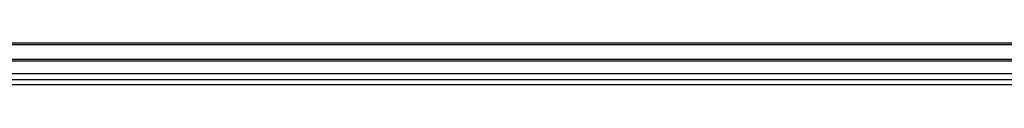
# Model space of a CAD drawing. Header units: millimetres. Extents: x 0 to 420, y 0 to 297.
# Tile 5 of 77: x 88.69 to 130.43, y 88.57 to 90.35. Entities that reach past the tile are written whole.
import ezdxf

# ---------------------------------------------------------------- set-up
doc = ezdxf.new("R2010")
doc.units = ezdxf.units.MM

msp = doc.modelspace()

# ---------------------------------------------------------------- linework, layer by layer
at = {"color": 7, "linetype": 'Continuous', "lineweight": 25}
for p, q in [((212.25814, 90.34962), (57.89339, 90.34962)), ((212.25814, 90.27243), (57.89339, 90.27243)), ((212.25814, 89.65497), (57.89339, 89.65497)), ((212.25814, 89.57779), (57.89339, 89.57779)), ((212.25814, 88.78579), (57.89339, 88.78579)), ((182.86281, 88.57442), (87.28872, 88.57442))]:
    msp.add_line(p, q, dxfattribs=at)
at = {"color": 7, "linetype": 'Continuous'}
msp.add_line((60.98069, 89.05375), (209.17084, 89.05375), dxfattribs=at)

doc.saveas('drawing.dxf')
